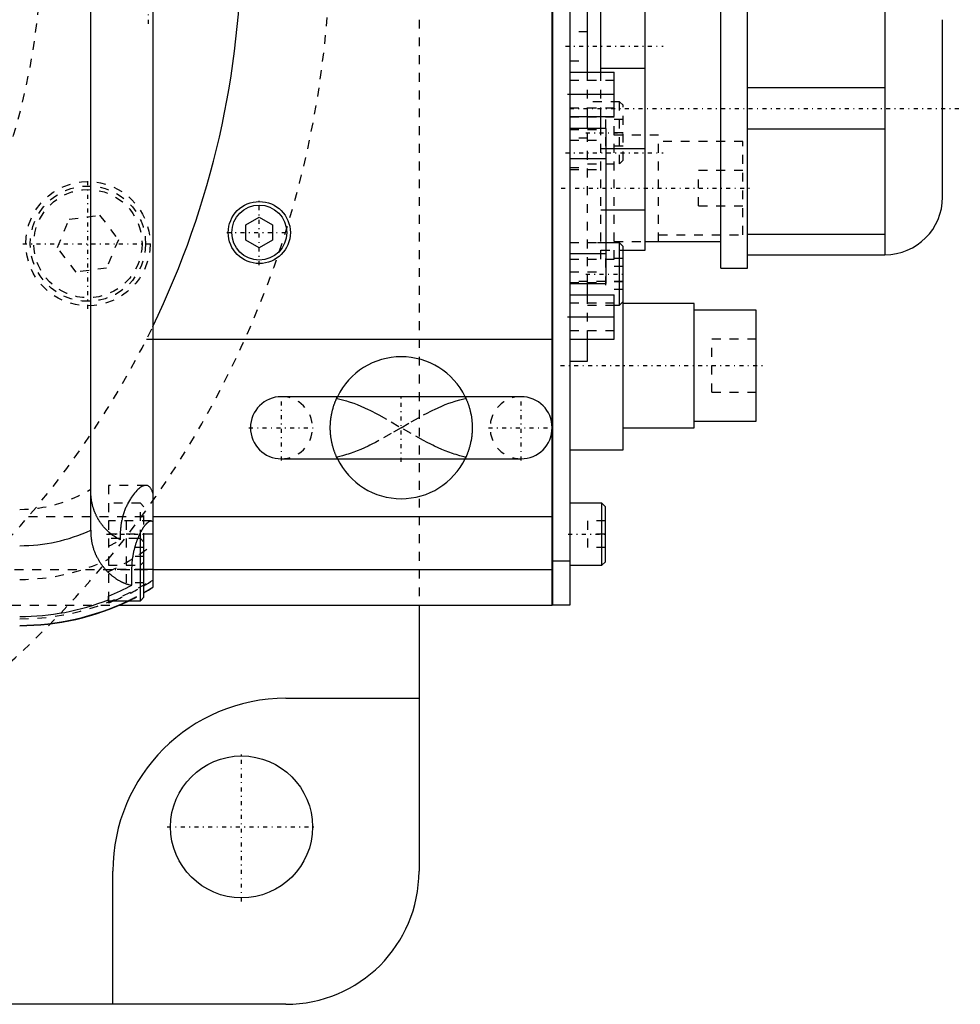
# Model space of a CAD drawing. Extents: x -1056 to 181, y -120 to 120.
# Tile 14 of 15: x 75 to 181, y -120 to -9. Entities that reach past the tile are written whole.
import ezdxf

# ---------------------------------------------------------------- set-up
doc = ezdxf.new("R2010")
doc.units = 0
doc.linetypes.add('CENTER', pattern=[1.5, 0.45, -0.5, 0.05, -0.5])
doc.linetypes.add('DASHED', pattern=[2, 1, -1])
for name, color, linetype in [('AM_0', 7, 'CONTINUOUS'), ('AM_3', 7, 'DASHED'), ('AM_7', 7, 'CENTER')]:
    doc.layers.add(name, color=color, linetype=linetype)

msp = doc.modelspace()

# ---------------------------------------------------------------- linework, layer by layer
at = {"layer": 'AM_0', "color": 7, "linetype": 'CONTINUOUS'}
for p, q in [((135, -75), (135, 75)), ((135.05, 75), (135.05, -75)), ((137, 75), (137, -75)), ((90, 73.02), (90, -73.02)), ((83, -66.56), (83, 66.56)), ((139, -14.91), (139, 10.66)), ((154, -37), (154, -1)), ((157, -37), (157, -1)), ((140.5, -14.9), (140.5, -2)), ((145.5, -35), (145.5, -3)), ((172.5, -2.5), (172.5, -35.5)), ((179, -29), (179, -9)), ((137, -14.9), (142, -14.9)), ((145.5, -14.49), (140.5, -14.49)), ((142, -19.9), (142, -14.9)), ((137, -17.4), (142, -17.4)), ((172.5, -16.7), (157, -16.7)), ((137, -19.9), (142, -19.9)), ((139, -21.28), (139, -19.9)), ((140.5, -21.26), (140.5, -19.9)), ((141.1, -21.26), (137, -21.26)), ((141.1, -38.74), (141.1, -21.26)), ((157, -21.3), (172.5, -21.3)), ((141.1, -23.51), (145.5, -23.51)), ((137, -24.66), (141.1, -24.66)), ((145.5, -30.49), (141.1, -30.49)), ((100.5, -32.13), (102, -31.27)), ((100.5, -33.87), (100.5, -32.13)), ((102, -31.27), (103.5, -32.13)), ((103.5, -32.13), (103.5, -33.87)), ((172.5, -33.2), (157, -33.2)), ((102, -34.73), (100.5, -33.87)), ((103.5, -33.87), (102, -34.73)), ((142.6, -34.17), (141.1, -34.17)), ((143, -34.57), (142.6, -34.17)), ((142.6, -41.17), (142.6, -34.17)), ((145.5, -34), (154, -34)), ((137, -35.34), (141.1, -35.34)), ((143, -57.5), (143, -34.57)), ((143, -35), (145.5, -35)), ((157, -35.5), (172.5, -35.5)), ((154, -37), (157, -37)), ((137, -38.74), (141.1, -38.74)), ((139, -40.03), (139, -38.78)), ((137, -40), (142, -40)), ((142, -45), (142, -40)), ((142.6, -41.17), (143, -40.77)), ((151, -41), (143, -41)), ((151, -55), (151, -41)), ((142, -41.17), (142.6, -41.17)), ((158, -41.75), (151, -41.75)), ((158, -54.25), (158, -41.75)), ((137, -42.5), (142, -42.5)), ((90, -45), (135, -45)), ((137, -45), (142, -45)), ((139, -47.5), (139, -45.04)), ((137, -47.5), (139, -47.5)), ((131.5, -51.5), (104.5, -51.5)), ((151, -54.25), (158, -54.25)), ((143, -55), (151, -55)), ((137, -57.5), (143, -57.5)), ((104.5, -58.5), (131.5, -58.5)), ((140.6, -63.5), (137, -63.5)), ((141, -63.9), (140.6, -63.5)), ((140.6, -70.5), (140.6, -63.5)), ((141, -70.1), (141, -63.9)), ((90, -65), (135, -65)), ((88.6, -67.5), (88.31, -67.5)), ((89, -67.9), (88.6, -67.5)), ((88.6, -74.5), (88.6, -67.5)), ((89, -74.1), (89, -67.9)), ((87.65, -72.74), (87.65, -71)), ((90, -71), (89, -71)), ((90, -71), (135, -71)), ((135, -69.95), (135.05, -69.95)), ((135.05, -70), (137, -70)), ((137, -70.5), (140.6, -70.5)), ((140.6, -70.5), (141, -70.1)), ((85, -74.75), (85, -73.97)), ((88.6, -74.5), (89, -74.1)), ((85, -74.5), (88.6, -74.5)), ((86.23, -75), (135, -75)), ((120, -75), (120, -105)), ((135, -74.95), (135.05, -74.95)), ((137, -75), (135.05, -75)), ((105, -85.5), (120, -85.5)), ((85.5, -120), (85.5, -105)), ((105, -120), (-105, -120))]:
    msp.add_line(p, q, dxfattribs=at)
for points in [[(83, -66.56, 0), (83, -66.61, 0), (83, -66.7, 0), (83, -66.8, 0), (83.01, -66.84, 0), (83.01, -66.89, 0), (83.01, -66.98, 0), (83.02, -67.08, 0), (83.02, -67.17, 0), (83.03, -67.26, 0), (83.04, -67.35, 0), (83.05, -67.4, 0), (83.05, -67.45, 0), (83.06, -67.54, 0), (83.08, -67.63, 0), (83.09, -67.72, 0), (83.11, -67.82, 0), (83.12, -67.91, 0), (83.13, -67.95, 0), (83.14, -68, 0), (83.16, -68.09, 0), (83.18, -68.18, 0), (83.19, -68.23, 0), (83.2, -68.27, 0), (83.23, -68.36, 0), (83.25, -68.45, 0), (83.27, -68.49, 0), (83.28, -68.53, 0), (83.3, -68.62, 0), (83.33, -68.71, 0), (83.36, -68.79, 0), (83.39, -68.88, 0), (83.42, -68.96, 0), (83.44, -69, 0), (83.46, -69.04, 0), (83.49, -69.13, 0), (83.52, -69.21, 0), (83.56, -69.29, 0), (83.6, -69.37, 0), (83.63, -69.45, 0), (83.65, -69.49, 0), (83.67, -69.53, 0), (83.71, -69.6, 0), (83.75, -69.68, 0), (83.79, -69.76, 0), (83.83, -69.83, 0), (83.88, -69.91, 0), (83.9, -69.94, 0), (83.92, -69.98, 0), (83.96, -70.05, 0), (84.01, -70.12, 0), (84.06, -70.19, 0), (84.1, -70.26, 0), (84.15, -70.33, 0), (84.17, -70.37, 0), (84.2, -70.4, 0), (84.25, -70.47, 0), (84.29, -70.53, 0), (84.34, -70.6, 0), (84.39, -70.66, 0), (84.44, -70.72, 0), (84.47, -70.75, 0), (84.49, -70.78, 0), (84.54, -70.84, 0), (84.6, -70.9, 0), (84.62, -70.93, 0), (84.65, -70.96, 0), (84.7, -71.02, 0), (84.75, -71.08, 0), (84.78, -71.1, 0), (84.81, -71.13, 0), (84.86, -71.19, 0), (84.91, -71.24, 0), (84.97, -71.29, 0), (85.02, -71.34, 0), (85.07, -71.4, 0), (85.1, -71.42, 0), (85.13, -71.45, 0), (85.18, -71.5, 0), (85.24, -71.54, 0), (85.29, -71.59, 0), (85.35, -71.64, 0), (85.41, -71.68, 0), (85.43, -71.71, 0), (85.46, -71.73, 0), (85.52, -71.77, 0), (85.58, -71.82, 0), (85.63, -71.86, 0), (85.69, -71.9, 0), (85.75, -71.94, 0), (85.78, -71.96, 0), (85.81, -71.98, 0), (85.86, -72.02, 0), (85.92, -72.06, 0), (85.98, -72.1, 0), (86.04, -72.13, 0), (86.1, -72.17, 0), (86.13, -72.18, 0), (86.15, -72.2, 0), (86.21, -72.24, 0), (86.27, -72.27, 0), (86.33, -72.3, 0), (86.39, -72.33, 0), (86.45, -72.36, 0), (86.48, -72.37, 0), (86.51, -72.39, 0), (86.56, -72.42, 0), (86.62, -72.44, 0), (86.65, -72.46, 0), (86.68, -72.47, 0), (86.74, -72.49, 0), (86.8, -72.52, 0), (86.83, -72.53, 0), (86.85, -72.54, 0), (86.91, -72.56, 0), (86.97, -72.58, 0), (87.02, -72.6, 0), (87.08, -72.62, 0), (87.14, -72.63, 0), (87.16, -72.64, 0), (87.19, -72.65, 0), (87.25, -72.66, 0), (87.3, -72.68, 0), (87.49, -72.72, 0), (87.65, -72.74, 0)], [(87.65, -71, 0), (87.65, -70.96, 0), (87.65, -70.88, 0), (87.65, -70.8, 0), (87.65, -70.76, 0), (87.65, -70.72, 0), (87.66, -70.64, 0), (87.66, -70.56, 0), (87.66, -70.48, 0), (87.67, -70.4, 0), (87.67, -70.32, 0), (87.68, -70.28, 0), (87.68, -70.24, 0), (87.69, -70.15, 0), (87.69, -70.07, 0), (87.7, -69.99, 0), (87.71, -69.91, 0), (87.72, -69.83, 0), (87.73, -69.79, 0), (87.73, -69.75, 0), (87.74, -69.67, 0), (87.75, -69.59, 0), (87.76, -69.55, 0), (87.77, -69.51, 0), (87.78, -69.43, 0), (87.79, -69.35, 0), (87.8, -69.31, 0), (87.81, -69.27, 0), (87.82, -69.2, 0), (87.84, -69.12, 0), (87.85, -69.04, 0), (87.87, -68.96, 0), (87.88, -68.89, 0), (87.89, -68.85, 0), (87.9, -68.81, 0), (87.92, -68.74, 0), (87.94, -68.66, 0), (87.96, -68.59, 0), (87.98, -68.52, 0), (88, -68.44, 0), (88.01, -68.41, 0), (88.02, -68.37, 0), (88.04, -68.3, 0), (88.06, -68.23, 0), (88.08, -68.16, 0), (88.1, -68.09, 0), (88.12, -68.02, 0), (88.13, -67.99, 0), (88.15, -67.95, 0), (88.17, -67.89, 0), (88.19, -67.82, 0), (88.21, -67.76, 0), (88.24, -67.69, 0), (88.26, -67.63, 0), (88.27, -67.6, 0), (88.28, -67.57, 0), (88.31, -67.51, 0), (88.33, -67.45, 0), (88.36, -67.39, 0), (88.38, -67.33, 0), (88.41, -67.28, 0), (88.42, -67.25, 0), (88.43, -67.22, 0), (88.45, -67.16, 0), (88.48, -67.11, 0), (88.49, -67.08, 0), (88.5, -67.06, 0), (88.53, -67, 0), (88.55, -66.95, 0), (88.57, -66.93, 0), (88.58, -66.9, 0), (88.6, -66.85, 0), (88.63, -66.8, 0), (88.66, -66.75, 0), (88.68, -66.7, 0), (88.71, -66.65, 0), (88.72, -66.63, 0), (88.73, -66.6, 0), (88.76, -66.56, 0), (88.79, -66.51, 0), (88.81, -66.47, 0), (88.84, -66.42, 0), (88.87, -66.38, 0), (88.88, -66.36, 0), (88.89, -66.34, 0), (88.92, -66.29, 0), (88.95, -66.25, 0), (88.97, -66.21, 0), (89, -66.17, 0), (89.03, -66.14, 0), (89.04, -66.12, 0), (89.05, -66.1, 0), (89.08, -66.06, 0), (89.11, -66.03, 0), (89.13, -66, 0), (89.16, -65.96, 0), (89.18, -65.93, 0), (89.2, -65.92, 0), (89.21, -65.9, 0), (89.24, -65.87, 0), (89.26, -65.84, 0), (89.29, -65.81, 0), (89.31, -65.79, 0), (89.34, -65.76, 0), (89.35, -65.75, 0), (89.36, -65.74, 0), (89.39, -65.72, 0), (89.41, -65.69, 0), (89.42, -65.68, 0), (89.43, -65.67, 0), (89.46, -65.65, 0), (89.48, -65.64, 0), (89.49, -65.63, 0), (89.5, -65.62, 0), (89.53, -65.6, 0), (89.55, -65.59, 0), (89.57, -65.57, 0), (89.59, -65.56, 0), (89.61, -65.55, 0), (89.62, -65.55, 0), (89.63, -65.54, 0), (89.66, -65.53, 0), (89.68, -65.52, 0), (89.7, -65.52, 0), (89.71, -65.51, 0), (89.73, -65.51, 0), (89.74, -65.5, 0), (89.75, -65.5, 0), (89.77, -65.5, 0), (89.79, -65.5, 0), (89.8, -65.5, 0)], [(89.8, -65.5, 0), (89.84, -65.5, 0), (89.9, -65.52, 0), (89.97, -65.56, 0), (90, -65.59, 0)]]:
    msp.add_polyline3d(points, dxfattribs=at)
for centre, radius in [((102, -33), 3.5), ((102, -33), 3.1), ((100, -100), 8)]:
    msp.add_circle(centre, radius, dxfattribs=at)
for centre, radius, start, end in [((0, 0), 100, 334.1581, 25.8419), ((172.5, -29), 6.5, 270, 0), ((118, -55), 8, 25.9445, 154.0555), ((104.5, -55), 3.5, 90, 270), ((131.5, -55), 3.5, 270, 90), ((118, -55), 8, 205.9445, 334.0555), ((75, -49), 19.3, 270, 294.4883), ((75, -49), 26.9, 291.824, 298.0496), ((75, -49), 27.62, 300.4524, 302.8898), ((75, -49), 28.28, 299.6751, 302.0355), ((75, -49), 28.32, 299.6269, 301.9826), ((75, -49), 27.29, 270, 291.4922), ((75, -49), 28.32, 270, 295.7862), ((75, -49), 28.28, 270, 295.6103), ((75, -49), 27.62, 291.2241, 292.6102), ((105, -105), 19.5, 90, 180), ((105, -105), 15, 270, 0)]:
    msp.add_arc(centre, radius, start, end, dxfattribs=at)
at = {"layer": 'AM_3', "color": 6, "linetype": 'DASHED'}
for p, q in [((120, 75), (120, -75)), ((139, -10.35), (137, -10.35)), ((137, -13.65), (139, -13.65)), ((139, -19.9), (139, -14.91)), ((140.5, -19.9), (140.5, -14.9)), ((142, -15.85), (137, -15.85)), ((142.6, -18.25), (139, -18.25)), ((143, -18.65), (142.6, -18.25)), ((142.6, -25.25), (142.6, -18.25)), ((143, -24.85), (143, -18.65)), ((137, -18.95), (142, -18.95)), ((142, -20), (137, -20)), ((141, -20.25), (141, -23.25)), ((143, -20.25), (141, -20.25)), ((142, -36), (142, -20)), ((137, -21.37), (141.1, -21.37)), ((139, -38.78), (139, -21.28)), ((140.5, -36), (140.5, -21.26)), ((143, -21.75), (141, -21.75)), ((147, -22), (142, -22)), ((147, -34), (147, -22)), ((139, -22.35), (137, -22.35)), ((137, -22.58), (141.1, -22.58)), ((143, -23.25), (141, -23.25)), ((156.5, -22.75), (147, -22.75)), ((156.5, -33.25), (156.5, -22.75)), ((140.5, -23.51), (141.1, -23.51)), ((139, -25.25), (142.6, -25.25)), ((142.6, -25.25), (143, -24.85)), ((137, -25.65), (139, -25.65)), ((137, -25.87), (141.1, -25.87)), ((156.5, -26), (151.5, -26)), ((151.5, -30), (151.5, -26)), ((80.58, -31.5), (84.01, -31.05)), ((84.01, -31.05), (86.12, -33.8)), ((141.1, -30.49), (140.5, -30.49)), ((151.5, -30), (156.5, -30)), ((79.25, -34.7), (80.58, -31.5)), ((147, -33.25), (156.5, -33.25)), ((86.12, -33.8), (84.8, -37)), ((137, -34.13), (141.1, -34.13)), ((141.1, -34.17), (139, -34.17)), ((142, -34), (145.5, -34)), ((81.36, -37.45), (79.25, -34.7)), ((140.5, -35), (143, -35)), ((137, -36), (142, -36)), ((141, -35.94), (141, -39.4)), ((143, -35.94), (141, -35.94)), ((84.8, -37), (81.36, -37.45)), ((137, -37.42), (141.1, -37.42)), ((143, -36.81), (141, -36.81)), ((143, -38.5), (137, -38.5)), ((137, -38.63), (141.1, -38.63)), ((143, -38.54), (141, -38.54)), ((143, -39.4), (141, -39.4)), ((142, -40.95), (137, -40.95)), ((139, -45.04), (139, -40.03)), ((139, -41.17), (142, -41.17)), ((137, -44.05), (142, -44.05)), ((89.3, -45), (90, -45)), ((158, -45), (153, -45)), ((153, -51), (153, -45)), ((153, -51), (158, -51)), ((89.23, -61.5), (85, -61.5)), ((85, -61.5), (85, -74.5)), ((88.6, -63.5), (85, -63.5)), ((89, -63.9), (88.6, -63.5)), ((88.6, -67.5), (88.6, -63.5)), ((89, -67.9), (89, -63.9)), ((75.99, -65), (90, -65)), ((89.8, -65.5), (85, -65.5)), ((87, -65.5), (87, -68.5)), ((141, -65.5), (139, -65.5)), ((139, -65.5), (139, -68.5)), ((90, -67), (85, -67)), ((88.31, -67.5), (85, -67.5)), ((86.34, -67), (86.34, -67.64)), ((141, -67), (139, -67)), ((89, -68.5), (87, -68.5)), ((141, -68.5), (139, -68.5)), ((87, -69.5), (87, -72.5)), ((89, -69.5), (87, -69.5)), ((70.42, -71), (90, -71)), ((85, -70.5), (88.6, -70.5)), ((89, -71), (85, -71)), ((88.6, -70.5), (89, -70.1)), ((89, -72.5), (87, -72.5)), ((66.14, -75), (86.23, -75))]:
    msp.add_line(p, q, dxfattribs=at)
for points in [[(110.81, -58.5, 0), (110.81, -58.5, 0), (110.8, -58.5, 0), (110.8, -58.49, 0), (110.8, -58.49, 0), (110.8, -58.49, 0), (110.79, -58.48, 0), (110.79, -58.46, 0), (110.78, -58.45, 0), (110.77, -58.43, 0), (110.76, -58.41, 0), (110.76, -58.4, 0), (110.75, -58.39, 0), (110.74, -58.36, 0), (110.73, -58.33, 0), (110.71, -58.3, 0), (110.7, -58.27, 0), (110.68, -58.23, 0), (110.67, -58.21, 0), (110.66, -58.19, 0), (110.65, -58.15, 0), (110.63, -58.1, 0), (110.62, -58.08, 0), (110.61, -58.06, 0), (110.59, -58.01, 0), (110.56, -57.95, 0), (110.55, -57.92, 0), (110.54, -57.9, 0), (110.52, -57.84, 0), (110.5, -57.77, 0), (110.47, -57.71, 0), (110.45, -57.64, 0), (110.43, -57.57, 0), (110.41, -57.54, 0), (110.4, -57.5, 0), (110.38, -57.43, 0), (110.35, -57.35, 0), (110.33, -57.27, 0), (110.31, -57.19, 0), (110.28, -57.11, 0), (110.27, -57.07, 0), (110.26, -57.03, 0), (110.24, -56.94, 0), (110.22, -56.85, 0), (110.2, -56.76, 0), (110.18, -56.67, 0), (110.16, -56.58, 0), (110.15, -56.53, 0), (110.14, -56.48, 0), (110.12, -56.38, 0), (110.1, -56.29, 0), (110.09, -56.19, 0), (110.07, -56.09, 0), (110.06, -55.99, 0), (110.06, -55.94, 0), (110.05, -55.89, 0), (110.04, -55.78, 0), (110.03, -55.68, 0), (110.02, -55.58, 0), (110.01, -55.47, 0), (110.01, -55.37, 0), (110.01, -55.32, 0), (110, -55.26, 0), (110, -55.16, 0), (110, -55.05, 0), (110, -55, 0), (110, -54.95, 0), (110, -54.84, 0), (110, -54.74, 0), (110.01, -54.68, 0), (110.01, -54.63, 0), (110.01, -54.53, 0), (110.02, -54.42, 0), (110.03, -54.32, 0), (110.04, -54.22, 0), (110.05, -54.11, 0), (110.06, -54.06, 0), (110.06, -54.01, 0), (110.07, -53.91, 0), (110.09, -53.81, 0), (110.1, -53.71, 0), (110.12, -53.62, 0), (110.14, -53.52, 0), (110.15, -53.47, 0), (110.16, -53.43, 0), (110.18, -53.33, 0), (110.2, -53.24, 0), (110.22, -53.15, 0), (110.24, -53.06, 0), (110.26, -52.98, 0), (110.27, -52.93, 0), (110.28, -52.89, 0), (110.31, -52.81, 0), (110.33, -52.73, 0), (110.35, -52.65, 0), (110.38, -52.57, 0), (110.4, -52.5, 0), (110.41, -52.46, 0), (110.43, -52.43, 0), (110.45, -52.36, 0), (110.47, -52.29, 0), (110.5, -52.23, 0), (110.52, -52.16, 0), (110.54, -52.11, 0), (110.55, -52.08, 0), (110.56, -52.05, 0), (110.59, -52, 0), (110.61, -51.94, 0), (110.62, -51.92, 0), (110.63, -51.9, 0), (110.65, -51.85, 0), (110.66, -51.81, 0), (110.67, -51.79, 0), (110.68, -51.77, 0), (110.7, -51.73, 0), (110.71, -51.7, 0), (110.73, -51.67, 0), (110.74, -51.64, 0), (110.75, -51.61, 0), (110.76, -51.6, 0), (110.76, -51.59, 0), (110.77, -51.57, 0), (110.78, -51.55, 0), (110.79, -51.54, 0), (110.79, -51.52, 0), (110.8, -51.51, 0), (110.8, -51.51, 0), (110.8, -51.51, 0), (110.8, -51.5, 0), (110.81, -51.5, 0), (110.81, -51.5, 0)], [(110.72, -51.69, 0), (110.94, -51.73, 0), (111.39, -51.84, 0), (111.82, -51.97, 0), (112.03, -52.03, 0), (112.24, -52.1, 0), (112.64, -52.24, 0), (113.04, -52.39, 0), (113.44, -52.56, 0), (113.85, -52.74, 0), (114.26, -52.93, 0), (114.46, -53.03, 0), (114.67, -53.13, 0), (115.08, -53.34, 0), (115.48, -53.56, 0), (116.87, -54.34, 0), (118, -55, 0)], [(118, -55, 0), (119.13, -54.34, 0), (120.52, -53.56, 0), (120.92, -53.34, 0), (121.33, -53.13, 0), (121.54, -53.03, 0), (121.74, -52.93, 0), (122.15, -52.74, 0), (122.56, -52.56, 0), (122.96, -52.39, 0), (123.36, -52.24, 0), (123.76, -52.1, 0), (123.97, -52.03, 0), (124.18, -51.97, 0), (124.61, -51.84, 0), (125.06, -51.73, 0), (125.28, -51.69, 0)], [(125.19, -51.5, 0), (125.19, -51.5, 0), (125.2, -51.5, 0), (125.2, -51.51, 0), (125.2, -51.51, 0), (125.2, -51.51, 0), (125.21, -51.52, 0), (125.21, -51.54, 0), (125.22, -51.55, 0), (125.23, -51.57, 0), (125.24, -51.59, 0), (125.24, -51.6, 0), (125.25, -51.61, 0), (125.26, -51.64, 0), (125.27, -51.67, 0), (125.29, -51.7, 0), (125.3, -51.73, 0), (125.32, -51.77, 0), (125.33, -51.79, 0), (125.34, -51.81, 0), (125.35, -51.85, 0), (125.37, -51.9, 0), (125.38, -51.92, 0), (125.39, -51.94, 0), (125.41, -51.99, 0), (125.44, -52.05, 0), (125.45, -52.08, 0), (125.46, -52.1, 0), (125.48, -52.16, 0), (125.5, -52.23, 0), (125.53, -52.29, 0), (125.55, -52.36, 0), (125.57, -52.43, 0), (125.59, -52.46, 0), (125.6, -52.5, 0), (125.62, -52.57, 0), (125.65, -52.65, 0), (125.67, -52.73, 0), (125.69, -52.81, 0), (125.72, -52.89, 0), (125.73, -52.93, 0), (125.74, -52.97, 0), (125.76, -53.06, 0), (125.78, -53.15, 0), (125.8, -53.24, 0), (125.82, -53.33, 0), (125.84, -53.42, 0), (125.85, -53.47, 0), (125.86, -53.52, 0), (125.88, -53.62, 0), (125.9, -53.71, 0), (125.91, -53.81, 0), (125.93, -53.91, 0), (125.94, -54.01, 0), (125.94, -54.06, 0), (125.95, -54.11, 0), (125.96, -54.22, 0), (125.97, -54.32, 0), (125.98, -54.42, 0), (125.99, -54.53, 0), (125.99, -54.63, 0), (125.99, -54.68, 0), (126, -54.74, 0), (126, -54.84, 0), (126, -54.95, 0), (126, -55, 0), (126, -55.05, 0), (126, -55.16, 0), (126, -55.26, 0), (125.99, -55.32, 0), (125.99, -55.37, 0), (125.99, -55.47, 0), (125.98, -55.58, 0), (125.97, -55.68, 0), (125.96, -55.78, 0), (125.95, -55.89, 0), (125.94, -55.94, 0), (125.94, -55.99, 0), (125.93, -56.09, 0), (125.91, -56.19, 0), (125.9, -56.29, 0), (125.88, -56.38, 0), (125.86, -56.48, 0), (125.85, -56.53, 0), (125.84, -56.57, 0), (125.82, -56.67, 0), (125.8, -56.76, 0), (125.78, -56.85, 0), (125.76, -56.94, 0), (125.74, -57.02, 0), (125.73, -57.07, 0), (125.72, -57.11, 0), (125.69, -57.19, 0), (125.67, -57.27, 0), (125.65, -57.35, 0), (125.62, -57.43, 0), (125.6, -57.5, 0), (125.59, -57.54, 0), (125.57, -57.57, 0), (125.55, -57.64, 0), (125.53, -57.71, 0), (125.5, -57.77, 0), (125.48, -57.84, 0), (125.46, -57.89, 0), (125.45, -57.92, 0), (125.44, -57.95, 0), (125.41, -58, 0), (125.39, -58.06, 0), (125.38, -58.08, 0), (125.37, -58.1, 0), (125.35, -58.15, 0), (125.34, -58.19, 0), (125.33, -58.21, 0), (125.32, -58.23, 0), (125.3, -58.27, 0), (125.29, -58.3, 0), (125.27, -58.33, 0), (125.26, -58.36, 0), (125.25, -58.39, 0), (125.24, -58.4, 0), (125.24, -58.41, 0), (125.23, -58.43, 0), (125.22, -58.45, 0), (125.21, -58.46, 0), (125.21, -58.48, 0), (125.2, -58.49, 0), (125.2, -58.49, 0), (125.2, -58.49, 0), (125.2, -58.5, 0), (125.19, -58.5, 0), (125.19, -58.5, 0)], [(118, -55, 0), (116.87, -55.66, 0), (115.48, -56.44, 0), (115.08, -56.66, 0), (114.67, -56.87, 0), (114.46, -56.97, 0), (114.26, -57.07, 0), (113.85, -57.26, 0), (113.44, -57.44, 0), (113.04, -57.61, 0), (112.64, -57.76, 0), (112.24, -57.9, 0), (112.03, -57.97, 0), (111.82, -58.03, 0), (111.39, -58.16, 0), (110.94, -58.27, 0), (110.72, -58.31, 0)], [(125.28, -58.31, 0), (125.06, -58.27, 0), (124.61, -58.16, 0), (124.18, -58.03, 0), (123.97, -57.97, 0), (123.76, -57.9, 0), (123.36, -57.76, 0), (122.96, -57.61, 0), (122.56, -57.44, 0), (122.15, -57.26, 0), (121.74, -57.07, 0), (121.54, -56.97, 0), (121.33, -56.87, 0), (120.92, -56.66, 0), (120.52, -56.44, 0), (119.13, -55.66, 0), (118, -55, 0)], [(86.34, -67.64, 0), (86.2, -67.57, 0), (85.92, -67.42, 0), (85.64, -67.24, 0), (85.5, -67.14, 0), (85.36, -67.04, 0), (85.1, -66.82, 0), (84.84, -66.59, 0), (84.59, -66.32, 0), (84.45, -66.16, 0), (84.41, -66.11, 0), (84.37, -66.07, 0), (84.35, -66.04, 0), (84.33, -66.02, 0), (84.29, -65.97, 0), (84.25, -65.92, 0), (84.21, -65.87, 0), (84.17, -65.81, 0), (84.14, -65.76, 0), (84.12, -65.73, 0), (84.1, -65.71, 0), (84.06, -65.65, 0), (84.03, -65.6, 0), (84.01, -65.57, 0), (83.99, -65.54, 0), (83.96, -65.49, 0), (83.92, -65.43, 0), (83.9, -65.4, 0), (83.89, -65.38, 0), (83.85, -65.32, 0), (83.82, -65.26, 0), (83.79, -65.2, 0), (83.75, -65.14, 0), (83.72, -65.08, 0), (83.71, -65.05, 0), (83.69, -65.02, 0), (83.66, -64.96, 0), (83.63, -64.9, 0), (83.6, -64.83, 0), (83.57, -64.77, 0), (83.54, -64.71, 0), (83.53, -64.68, 0), (83.52, -64.64, 0), (83.49, -64.58, 0), (83.46, -64.52, 0), (83.44, -64.45, 0), (83.41, -64.39, 0), (83.39, -64.32, 0), (83.38, -64.29, 0), (83.37, -64.25, 0), (83.34, -64.19, 0), (83.32, -64.12, 0), (83.3, -64.05, 0), (83.28, -63.98, 0), (83.26, -63.92, 0), (83.25, -63.88, 0), (83.24, -63.85, 0), (83.22, -63.78, 0), (83.2, -63.71, 0), (83.19, -63.64, 0), (83.17, -63.57, 0), (83.16, -63.5, 0), (83.15, -63.46, 0), (83.14, -63.43, 0), (83.13, -63.36, 0), (83.11, -63.28, 0), (83.11, -63.25, 0), (83.1, -63.21, 0), (83.09, -63.14, 0), (83.08, -63.07, 0), (83.07, -63.03, 0), (83.07, -62.99, 0), (83.06, -62.92, 0), (83.05, -62.85, 0), (83.04, -62.77, 0), (83.04, -62.7, 0), (83.03, -62.63, 0), (83.03, -62.59, 0), (83.02, -62.55, 0), (83.02, -62.48, 0), (83.01, -62.41, 0), (83, -62.15, 0), (83, -61.92, 0)], [(89.23, -61.5, 0), (89.19, -61.5, 0), (89.09, -61.51, 0), (88.99, -61.54, 0), (88.94, -61.56, 0), (88.89, -61.58, 0), (88.78, -61.63, 0), (88.66, -61.7, 0), (88.55, -61.78, 0), (88.43, -61.87, 0), (88.31, -61.98, 0), (88.25, -62.03, 0), (88.19, -62.09, 0), (88.07, -62.22, 0), (87.95, -62.36, 0), (87.83, -62.51, 0), (87.71, -62.67, 0), (87.59, -62.84, 0), (87.53, -62.93, 0), (87.48, -63.02, 0), (87.37, -63.2, 0), (87.26, -63.4, 0), (87.2, -63.5, 0)], [(90, -62.39, 0), (89.99, -62.34, 0), (89.96, -62.25, 0), (89.93, -62.16, 0), (89.91, -62.12, 0), (89.9, -62.08, 0), (89.86, -62, 0), (89.83, -61.93, 0), (89.79, -61.86, 0), (89.75, -61.8, 0), (89.71, -61.74, 0), (89.69, -61.72, 0), (89.66, -61.69, 0), (89.62, -61.65, 0), (89.57, -61.61, 0), (89.52, -61.58, 0), (89.47, -61.55, 0), (89.42, -61.53, 0), (89.39, -61.52, 0), (89.37, -61.52, 0), (89.31, -61.51, 0), (89.26, -61.5, 0), (89.23, -61.5, 0)], [(87.2, -63.5, 0), (87.18, -63.54, 0), (87.13, -63.64, 0), (87.08, -63.74, 0), (87.06, -63.79, 0), (87.04, -63.84, 0), (86.99, -63.94, 0), (86.94, -64.04, 0), (86.9, -64.15, 0), (86.86, -64.26, 0), (86.82, -64.37, 0), (86.79, -64.43, 0), (86.77, -64.48, 0), (86.73, -64.6, 0), (86.7, -64.71, 0), (86.66, -64.83, 0), (86.63, -64.95, 0), (86.59, -65.07, 0), (86.58, -65.13, 0), (86.56, -65.19, 0), (86.53, -65.31, 0), (86.5, -65.44, 0), (86.49, -65.5, 0)], [(86.49, -65.5, 0), (86.48, -65.54, 0), (86.47, -65.62, 0), (86.45, -65.71, 0), (86.44, -65.75, 0), (86.44, -65.79, 0), (86.42, -65.87, 0), (86.41, -65.95, 0), (86.4, -66.04, 0), (86.39, -66.12, 0), (86.38, -66.21, 0), (86.38, -66.25, 0), (86.37, -66.29, 0), (86.36, -66.37, 0), (86.36, -66.46, 0), (86.35, -66.54, 0), (86.35, -66.63, 0), (86.34, -66.71, 0), (86.34, -66.75, 0), (86.34, -66.79, 0), (86.34, -66.88, 0), (86.34, -66.96, 0), (86.34, -67, 0)]]:
    msp.add_polyline3d(points, dxfattribs=at)
for radius in [7, 6.5, 6.1]:
    msp.add_circle((82.69, -34.25), radius, dxfattribs=at)
for centre, radius, start, end in [((0, 0), 110, 277.8375, 82.1625), ((0, 0), 77.5, 273.9058, 86.0942), ((0, 0), 100, 309.3579, 334.1581), ((104.5, -55), 3.5, 270, 90), ((118, -55), 8, 154.0555, 155.5382), ((118, -55), 8, 24.4618, 25.9445), ((131.5, -55), 3.5, 90, 270), ((118, -55), 8, 204.4618, 205.9445), ((118, -55), 8, 334.0555, 335.5382), ((75, -49), 15.2, 270, 301.7569), ((75, -49), 21.81, 297.2848, 301.3127), ((75, -49), 24.36, 294.2363, 308.0065), ((75, -49), 23.1, 270, 295.6559), ((75, -49), 27.54, 270, 302.9962), ((75, -49), 27.62, 292.6102, 300.4524), ((75, -49), 28.28, 295.6103, 299.6751), ((75, -49), 28.32, 295.7862, 299.6269)]:
    msp.add_arc(centre, radius, start, end, dxfattribs=at)
at = {"layer": 'AM_7', "color": 4, "linetype": 'CENTER'}
for p, q in [((89.5, -9.45), (89.5, 9.45)), ((136.5, -12), (147.5, -12)), ((136.75, -17.4), (142.25, -17.4)), ((137, -19), (181, -19)), ((138.8, -21.75), (143.2, -21.75)), ((136.5, -24), (147.5, -24)), ((82.69, -41.6), (82.69, -26.9)), ((136.03, -28), (157.47, -28)), ((102, -36.67), (102, -29.32)), ((98.33, -33), (105.67, -33)), ((75.34, -34.25), (90.04, -34.25)), ((138.8, -37.67), (143.2, -37.67)), ((136.75, -42.5), (142.25, -42.5)), ((135.95, -48), (159.05, -48)), ((104.5, -58.68), (104.5, -51.32)), ((118, -58.85), (118, -51.15)), ((131.5, -58.68), (131.5, -51.32)), ((100.83, -55), (108.17, -55)), ((127.82, -55), (135.18, -55)), ((84.8, -67), (89.2, -67)), ((136.8, -67), (141.2, -67)), ((84.8, -71), (89.2, -71)), ((100, -108.4), (100, -91.6)), ((91.6, -100), (108.4, -100))]:
    msp.add_line(p, q, dxfattribs=at)

doc.saveas('drawing.dxf')
